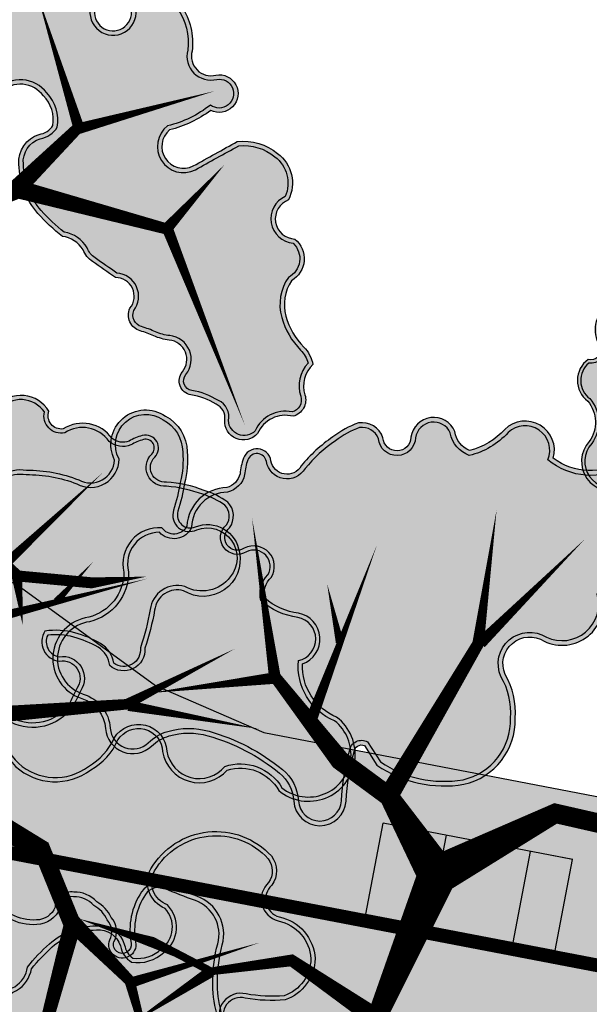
# Model space of a CAD drawing. Header units: metres. Extents: x 32353251 to 32353583, y 5707748 to 5708004.
# Tile 150 of 164: x 32353500 to 32353513, y 5707870 to 5707893. Entities that reach past the tile are written whole.
import ezdxf

# ---------------------------------------------------------------- set-up
doc = ezdxf.new("R2010")
doc.units = ezdxf.units.M
doc.header["$LTSCALE"] = 0.75
doc.layers.get('0').update_dxf_attribs({"linetype": 'CONTINUOUS'})
doc.layers.add('10414942$0$_Hilfslayer', color=6, linetype='CONTINUOUS', plot=False)
for name, color, linetype, lineweight, true_color in [('10414942$0$ST-LIN RINNE', 5, 'CONTINUOUS', 25, 0x0000ff), ('10414943$0$ST-Gehweg-Sol', 7, 'CONTINUOUS', 0, 0xffd7a8), ('10414943$0$ST-Grünfläche-Sol', 7, 'CONTINUOUS', 0, 0xc3e788), ('10414943$0$ST-Mischfläche-Sol', 7, 'CONTINUOUS', 0, 0x636466)]:
    doc.layers.add(name, color=color, linetype=linetype, lineweight=lineweight, true_color=true_color)
doc.layers.add('10414942$0$ST-LIN-Fahrbahn', color=2, linetype='CONTINUOUS')
doc.layers.add('10414942$0$ST-LIN-Gehweg', color=2, linetype='CONTINUOUS')
doc.layers.add('10414942$0$ST-LIN_Rinne', color=141, linetype='CONTINUOUS', lineweight=0)
for name, color, linetype, transparency in [('10414944$0$PF-Krone', 33, 'CONTINUOUS', 0.7), ('10414944$0$PF-Krone_SOL', 70, 'CONTINUOUS', 0.7), ('10414944$0$ST-Baum', 7, 'CONTINUOUS', 0.7)]:
    doc.layers.add(name, color=color, linetype=linetype, transparency=transparency)
doc.layers.add('10414944$0$PF-Stamm', color=7, linetype='CONTINUOUS', true_color=0x5f5144, transparency=0.7)

# ---------------------------------------------------------------- blocks, each defined once
blk = doc.blocks.new('10414943')
at = {"layer": '10414943$0$ST-Grünfläche-Sol'}
h = blk.add_hatch(color=256, dxfattribs=at)
h.dxf.hatch_style = 1
h.paths.add_polyline_path([(32353507.846, 5707872.493), (32353508.255, 5707874.627), (32353512.673, 5707873.772), (32353512.266, 5707871.646)])
at = {"layer": '10414943$0$ST-Mischfläche-Sol'}
h = blk.add_hatch(dxfattribs=at)
h.set_pattern_fill('AR-HBONE', color=256, scale=0.0042, angle=170)
h.set_pattern_definition([(215, (0, 0), (-0.1047920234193, -0.5943050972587), [1.28016, -0.42672]), (305, (-0.34955, -0.24476), (-0.1047920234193, -0.5943050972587), [1.28016, -0.42672])])
edge = h.paths.add_edge_path()
edge.add_line((32353333.407, 5707899.31), (32353335.24, 5707908.862))
edge.add_line((32353335.24, 5707908.862), (32353407.152, 5707895.034))
edge.add_line((32353407.152, 5707895.034), (32353413.706, 5707897.337))
edge.add_line((32353413.706, 5707897.337), (32353481.818, 5707884.239))
edge.add_line((32353481.818, 5707884.239), (32353497.176, 5707881.286))
edge.add_line((32353497.176, 5707881.286), (32353499.704, 5707880.189))
edge.add_line((32353499.704, 5707880.189), (32353502.939, 5707877.836))
edge.add_line((32353502.939, 5707877.836), (32353505.467, 5707876.739))
edge.add_line((32353505.467, 5707876.739), (32353517.005, 5707874.52))
edge.add_line((32353517.005, 5707874.52), (32353517.645, 5707870.615))
edge.add_line((32353517.645, 5707870.615), (32353516.663, 5707870.803))
edge.add_line((32353516.663, 5707870.803), (32353515.44, 5707864.419))
edge.add_line((32353515.44, 5707864.419), (32353479.337, 5707871.339))
edge.add_line((32353479.337, 5707871.339), (32353468.359, 5707873.443))
edge.add_line((32353468.359, 5707873.443), (32353468.779, 5707869.425))
edge.add_arc((32353471.762, 5707869.736), 3, 185.9559, 259.1498)
edge.add_line((32353471.198, 5707866.79), (32353499.612, 5707861.344))
edge.add_line((32353499.612, 5707861.344), (32353497.736, 5707858.394))
edge.add_line((32353497.736, 5707858.394), (32353462.939, 5707865.064))
edge.add_arc((32353461.81, 5707859.171), 6, 79.1498, 96.1372)
edge.add_line((32353461.168, 5707865.137), (32353452.41, 5707864.195))
edge.add_arc((32353451.769, 5707870.161), 6, 259.1149, 276.1372, ccw=False)
edge.add_line((32353450.636, 5707864.269), (32353424.341, 5707869.325))
edge.add_arc((32353425.474, 5707875.217), 6, 242.0483, 259.1149, ccw=False)
edge.add_line((32353422.662, 5707869.917), (32353415, 5707873.982))
edge.add_arc((32353412.188, 5707868.682), 6, 62.0483, 79.1497)
edge.add_line((32353413.318, 5707874.575), (32353366.067, 5707883.631))
edge.add_line((32353366.067, 5707883.631), (32353365.06, 5707886.87))
edge.add_line((32353365.06, 5707886.87), (32353331.246, 5707893.373))
edge.add_line((32353331.246, 5707893.373), (32353331.861, 5707896.566))
edge.add_line((32353331.861, 5707896.566), (32353338.356, 5707895.321))
edge.add_line((32353338.356, 5707895.321), (32353340.491, 5707897.948))
edge.add_line((32353340.491, 5707897.948), (32353344.413, 5707897.2))
edge.add_line((32353344.413, 5707897.2), (32353345.428, 5707893.961))
edge.add_line((32353345.428, 5707893.961), (32353351.009, 5707892.888))
edge.add_line((32353351.009, 5707892.888), (32353351.574, 5707895.828))
edge.add_line((32353351.574, 5707895.828), (32353371.217, 5707892.063))
edge.add_line((32353371.217, 5707892.063), (32353370.648, 5707889.105))
edge.add_line((32353370.648, 5707889.105), (32353371.654, 5707885.87))
edge.add_line((32353371.654, 5707885.87), (32353406.652, 5707879.162))
edge.add_arc((32353407.216, 5707882.11), 3.001, 259.1591, 333.481)
edge.add_line((32353409.902, 5707880.769), (32353411.749, 5707884.294))
edge.add_line((32353411.749, 5707884.294), (32353333.407, 5707899.31))
at = {"layer": '10414943$0$ST-Gehweg-Sol', "flags": 128}
blk.add_lwpolyline([(32353413.706, 5707897.337), (32353481.818, 5707884.239), (32353497.176, 5707881.286), (32353499.704, 5707880.189), (32353502.939, 5707877.836), (32353505.467, 5707876.739), (32353517.005, 5707874.52), (32353517.645, 5707870.615), (32353516.663, 5707870.803), (32353515.44, 5707864.419), (32353479.337, 5707871.339), (32353468.359, 5707873.443), (32353468.779, 5707869.425, 0.330689), (32353471.198, 5707866.79), (32353499.612, 5707861.344), (32353497.736, 5707858.394), (32353462.939, 5707865.064, 0.074257), (32353461.168, 5707865.137), (32353452.41, 5707864.195, -0.074411), (32353450.636, 5707864.269), (32353424.341, 5707869.325, -0.074605)], format="xyb", dxfattribs=at)
at = {"layer": '10414943$0$ST-Grünfläche-Sol', "flags": 128}
blk.add_lwpolyline([(32353507.846, 5707872.493), (32353508.255, 5707874.627), (32353512.673, 5707873.772), (32353512.266, 5707871.646)], close=True, dxfattribs=at)
blk = doc.blocks.new('10414942')
at = {"layer": '10414942$0$_Hilfslayer'}
for p, q in [((32353509.565, 5707873.492), (32353509.727, 5707874.336)), ((32353511.284, 5707871.834), (32353511.691, 5707873.96))]:
    blk.add_line(p, q, dxfattribs=at)
at = {"layer": '10414942$0$ST-LIN RINNE', "flags": 128}
blk.add_lwpolyline([(32353401.934, 5707892.488), (32353334.574, 5707905.399), (32353421.576, 5707888.723, -0.073462), (32353425.454, 5707887.369), (32353431.654, 5707884.12, 0.073462), (32353435.697, 5707882.707), (32353445.518, 5707880.825, 0.073457), (32353449.795, 5707880.642), (32353456.757, 5707881.369, -0.073412), (32353460.86, 5707881.194), (32353460.862, 5707881.193), (32353516.607, 5707870.508)], format="xyb", dxfattribs=at)
at = {"layer": '10414942$0$ST-LIN-Fahrbahn'}
for p, q in [((32353507.846, 5707872.493), (32353508.254, 5707874.619)), ((32353512.266, 5707871.646), (32353512.673, 5707873.772))]:
    blk.add_line(p, q, dxfattribs=at)
at = {"layer": '10414942$0$ST-LIN-Fahrbahn', "flags": 128}
blk.add_lwpolyline([(32353330.09, 5707910.916), (32353330.034, 5707910.611, 0.411579), (32353333.216, 5707905.965), (32353421.633, 5707889.018), (32353421.633, 5707889.018, -0.073462), (32353425.593, 5707887.635), (32353425.593, 5707887.635), (32353431.793, 5707884.385), (32353431.793, 5707884.385, 0.073462), (32353435.754, 5707883.002), (32353435.754, 5707883.002), (32353445.574, 5707881.12), (32353445.574, 5707881.12, 0.073457), (32353449.764, 5707880.941), (32353449.764, 5707880.941), (32353456.726, 5707881.667), (32353456.726, 5707881.667, -0.073412), (32353460.916, 5707881.488), (32353460.916, 5707881.488), (32353460.918, 5707881.488), (32353460.918, 5707881.488), (32353517.645, 5707870.615), (32353517.645, 5707870.615), (32353517.645, 5707870.615)], format="xyb", dxfattribs=at)
blk.add_lwpolyline([(32353508.255, 5707874.627), (32353512.675, 5707873.78)], dxfattribs=at)
at = {"layer": '10414942$0$ST-LIN-Gehweg', "flags": 128}
blk.add_lwpolyline([(32353413.706, 5707897.337), (32353481.434, 5707884.313), (32353481.434, 5707884.313), (32353497.176, 5707881.286), (32353497.176, 5707881.286), (32353499.704, 5707880.189), (32353499.704, 5707880.189), (32353502.939, 5707877.836), (32353502.939, 5707877.836), (32353505.467, 5707876.739), (32353505.467, 5707876.739), (32353513.198, 5707875.252), (32353513.198, 5707875.252), (32353517.005, 5707874.52)], dxfattribs=at)
at = {"layer": '10414942$0$ST-LIN_Rinne', "const_width": 0.3}
blk.add_lwpolyline([(32353334.602, 5707905.546), (32353421.605, 5707888.871, -0.073462), (32353425.524, 5707887.502), (32353431.724, 5707884.253, 0.073462), (32353435.726, 5707882.855), (32353445.546, 5707880.973, 0.073457), (32353449.78, 5707880.792), (32353456.742, 5707881.518, -0.073412), (32353460.888, 5707881.341), (32353460.89, 5707881.341), (32353516.635, 5707870.656)], format="xyb", dxfattribs=at)
blk = doc.blocks.new('10414944$0$PF-BAUM_12')
at = {"layer": '10414944$0$PF-Krone_SOL', "transparency": 33554457}
h = blk.add_hatch(color=256, dxfattribs=at)
h.dxf.hatch_style = 1
h.set_gradient(color1=(88, 186, 72), color2=(175, 217, 170), tint=1, name='INVSPHERICAL')
edge = h.paths.add_edge_path()
edge.add_arc((-1.2758, 1.3994), 0.541, 250.247, 303.4279)
edge.add_arc((-0.5984, 0.4188), 0.6511, 94.3691, 125.6409, ccw=False)
edge.add_arc((-0.5871, 0.2707), 0.7996, 79.906, 94.3691, ccw=False)
edge.add_arc((-0.4074, 1.2805), 0.2261, 259.906, 345.0368)
edge.add_arc((3.3556, 0.2748), 3.669, 162.1844, 165.0368, ccw=False)
edge.add_arc((-0.2456, 1.4321), 0.1137, 342.1844, 421.4181)
edge.add_arc((-0.3772, 1.1907), 0.3886, 61.4181, 105.4179)
edge.add_arc((-0.4936, 1.6129), 0.0494, 76.8677, 285.4179, ccw=False)
edge.add_arc((-0.4342, 1.767), 0.1165, 245.5523, 317.8819)
edge.add_arc((-0.4413, 1.8543), 0.1901, 299.5067, 335.7073)
edge.add_arc((-0.3904, 1.8889), 0.1664, 317.3096, 366.5168)
edge.add_arc((-0.3153, 1.9138), 0.0904, 356.15, 452.3298)
edge.add_arc((-0.2837, 2.1143), 0.1157, 186.3955, 252.2185, ccw=False)
edge.add_arc((-0.1459, 2.1399), 0.2556, 124.2968, 188.6524, ccw=False)
edge.add_arc((-0.3624, 2.4158), 0.0972, 318.2129, 468.9396)
edge.add_arc((-0.4455, 2.5549), 0.0698, 219.6885, 317.568, ccw=False)
edge.add_arc((-0.5987, 2.0825), 0.4392, 76.9102, 116.5449)
edge.add_arc((-1.4951, 4.5572), 2.1964, 281.7611, 288.5889, ccw=False)
edge.add_arc((-1.0114, 0.8578), 1.5496, 91.3323, 98.0021)
edge.add_arc((-1.1102, 1.691), 0.7109, 99.4638, 131.7622)
edge.add_arc((-1.4773, 2.1554), 0.1252, 148.2467, 256.0758)
edge.add_arc((-1.5238, 1.968), 0.068, -114.9556, 76.0758, ccw=False)
edge.add_arc((-1.6369, 1.7248), 0.2002, 65.0444, 122.1083)
edge.add_arc((-1.7899, 1.9686), 0.0876, 221.6314, 302.1083, ccw=False)
edge.add_arc((-1.9603, 1.8172), 0.1403, 41.6314, 166.8648)
edge.add_arc((-2.3449, 1.9519), 0.2684, 321.9495, 337.4752, ccw=False)
edge.add_line((-2.1335, 1.7864), (-2.2407, 1.6721))
edge.add_arc((-2.0502, 1.5575), 0.2224, 148.9568, 261.833)
edge.add_arc((-2.0149, 1.0239), 0.3205, 78.7718, 102.0334, ccw=False)
edge.add_arc((0.8412, 15.4111), 14.3475, 258.77175, 259.65948)
edge.add_arc((-1.7568, 1.1728), 0.1259, 30.356, 79.6595, ccw=False)
edge.add_arc((-1.8871, 1.0965), 0.2769, -0.4934, 30.356, ccw=False)
edge.add_arc((-1.3602, 1.092), 0.25, 179.5066, 221.3188)
edge.add_line((-1.548, 0.9269), (-1.4587, 0.8902))
edge = h.paths.add_edge_path()
edge.add_arc((-2.0595, -1.0849), 0.2169, 117.743, 251.4279, ccw=False)
edge.add_arc((-2.2535, -0.7961), 0.1343, 313.8671, 413.8729)
edge.add_arc((-1.1381, 0.5382), 1.6051, 221.524, 229.789, ccw=False)
edge.add_arc((-2.2843, -0.4137), 0.1251, 108.798, 243.7029, ccw=False)
edge.add_arc((-2.2657, -0.171), 0.1376, 244.6115, 299.8242)
edge.add_arc((-2.4922, 0.2242), 0.593, 299.8242, 314.8752)
edge.add_arc((-2.3634, 0.0948), 0.4104, 314.8752, 336.5607)
edge.add_arc((-2.0604, -0.1191), 0.0893, 34.547, 142.2333)
edge.add_arc((-2.2509, -0.0174), 0.1288, 205.94, 338.605, ccw=False)
edge.add_arc((-1.1082, 0.8264), 1.5473, 211.5442, 215.5748, ccw=False)
edge.add_arc((-2.1647, 0.1359), 0.2879, 123.2934, 204.4063, ccw=False)
edge.add_arc((-2.4675, 0.6266), 0.289, 300.0552, 335.4001)
edge.add_arc((-2.1302, 0.4722), 0.0819, 58.4002, 155.4001, ccw=False)
edge.add_arc((-2.0455, 0.6099), 0.0798, 238.4002, 306.4204)
edge.add_arc((-2.2163, 0.8415), 0.3675, 306.4204, 341.4929)
edge.add_arc((-1.7884, 0.6982), 0.0838, 72.4288, 161.4929, ccw=False)
edge.add_arc((-1.597, 1.3024), 0.5499, 252.4288, 281.6379)
edge.add_arc((-1.3833, 0.6006), 0.1928, 8.2479, 122.231, ccw=False)
edge.add_arc((1.4313, 0.4424), 2.6303, 175.9465, 181.0704)
edge.add_arc((-2.004, 0.487), 0.8109, 332.6061, 353.3579, ccw=False)
edge.add_arc((-1.1696, 0.0546), 0.1289, 152.6061, 239.8128)
edge.add_arc((-1.5709, -0.6354), 0.6693, 44.4632, 59.8128, ccw=False)
edge.add_arc((-1.2417, -0.3122), 0.208, -40.1663, 44.4632, ccw=False)
edge.add_arc((-1.7965, -0.0425), 0.8201, 308.5293, 330.4961, ccw=False)
edge.add_arc((-1.2134, -0.8063), 0.142, 120.5815, 237.174)
edge.add_arc((-1.3033, -1.1297), 0.2045, -64.491, 86.396, ccw=False)
edge.add_arc((-1.343, -1.1115), 0.2397, 240.4754, 302.2336, ccw=False)
edge.add_arc((-1.2125, -0.7918), 0.5839, 226.3665, 244.7952, ccw=False)
edge.add_arc((-0.7205, -0.1508), 1.3901, 222.9429, 229.9249, ccw=False)
edge.add_arc((-1.7937, -1.1495), 0.076, 42.9191, 173.4992)
edge.add_arc((-2.058, -1.1133), 0.1908, 248.2896, 351.6714, ccw=False)
edge = h.paths.add_edge_path()
edge.add_arc((1.2059, -0.0381), 0.6649, 150.7734, 194.5558)
edge.add_arc((0.911, -0.0942), 0.3659, 197.6599, 276.7526)
edge.add_arc((0.9525, -0.0442), 0.4134, 270.2152, 305.5241)
edge.add_arc((1.2637, -0.512), 0.1494, -27.7225, 118.3909, ccw=False)
edge.add_arc((1.6106, -0.6627), 0.2295, 159.2735, 288.7974)
edge.add_arc((1.6267, -1.1446), 0.2709, -1.083, 77.6692, ccw=False)
edge.add_arc((2.1687, -1.0477), 0.2897, 200.6132, 382.9337)
edge.add_arc((2.7072, -0.7257), 0.3429, 147.8227, 217.591, ccw=False)
edge.add_arc((2.4468, -0.3829), 0.1629, 259.448, 409.1515)
edge.add_arc((2.7989, 0.0617), 0.4045, 199.7173, 232.6211, ccw=False)
edge.add_arc((2.5485, -0.1163), 0.1368, 103.2593, 162.2981, ccw=False)
edge.add_arc((2.4584, 0.1299), 0.1274, 297.4752, 447.5021)
edge.add_arc((2.4597, 0.3353), 0.0783, 98.8157, 273.1184, ccw=False)
edge.add_arc((2.4, 0.5247), 0.1217, 293.027, 374.9291)
edge.add_arc((2.0245, 0.3266), 0.5439, 24.9483, 42.1183)
edge.add_arc((1.7775, 0.1571), 0.8417, 39.3994, 55.75)
edge.add_arc((2.2887, 0.9354), 0.0906, 104.7131, 245.5829, ccw=False)
edge.add_arc((2.2455, 1.1001), 0.0797, 284.7131, 435.2869)
edge.add_arc((2.1786, 0.8455), 0.3429, 75.2869, 90.1544)
edge.add_arc((2.192, 1.2908), 0.1034, 200.5438, 262.034, ccw=False)
edge.add_arc((1.8708, 1.2323), 0.2255, 5.6552, 92.2855)
edge.add_arc((1.8923, 1.533), 0.0813, 129.4673, 248.0142, ccw=False)
edge.add_arc((1.6377, 1.5925), 0.2029, 0.9413, 108.0271)
edge.add_arc((1.5516, 2.0411), 0.2568, 198.8038, 275.2311, ccw=False)
edge.add_arc((1.081, 1.9053), 0.2335, 13.1092, 167.2288)
edge.add_arc((0.6671, 1.9992), 0.1909, 279.3003, 347.2288, ccw=False)
edge.add_arc((0.7224, 1.6615), 0.1513, 99.3003, 228.8092)
edge.add_arc((0.4652, 1.3676), 0.2392, 21.1744, 48.8092, ccw=False)
edge.add_arc((0.3242, 1.313), 0.3904, -10.7857, 21.1744, ccw=False)
edge.add_arc((-0.3793, 1.447), 1.1066, 325.7449, 349.2143, ccw=False)
edge.add_arc((0.3558, 0.9464), 0.2172, 278.2663, 325.7449, ccw=False)
edge.add_arc((0.408, 0.5869), 0.146, 98.2663, 271.6731)
edge.add_arc((0.4514, -0.8972), 1.3387, 79.7675, 91.6731, ccw=False)
edge.add_arc((0.6892, 0.3779), 0.0423, -16.4325, 90.0101, ccw=False)
edge.add_line((0.7298, 0.3659), (0.6257, 0.2866))
edge = h.paths.add_edge_path()
edge.add_arc((-1.5552, -2.2569), 0.1724, 12.6189, 77.7455)
edge.add_arc((-1.4977, -1.992), 0.0986, 164.1816, 257.7455, ccw=False)
edge.add_arc((-1.7215, -1.8391), 0.1803, 315.6358, 396.2247)
edge.add_arc((-1.4722, -1.6964), 0.1099, 56.0167, 199.1656, ccw=False)
edge.add_arc((-1.3562, -1.5375), 0.087, 231.1844, 306.609)
edge.add_arc((-1.4968, -1.2476), 0.4081, 298.1575, 320.4218)
edge.add_arc((-1.118, -1.5607), 0.0835, 20.6534, 140.4218, ccw=False)
edge.add_arc((-0.9321, -1.4907), 0.1152, 200.6534, 324.1572)
edge.add_arc((-0.5981, -1.7319), 0.2968, 125.8433, 144.1572, ccw=False)
edge.add_arc((-1.1307, -0.9947), 0.6126, 305.8433, 313.7683)
edge.add_arc((-0.6402, -1.5068), 0.0965, 35.283, 133.7683, ccw=False)
edge.add_arc((-0.4573, -1.4114), 0.1114, 200.8653, 329.8017)
edge.add_arc((5.9643, -14.9126), 14.8587, 114.56415, 115.19461, ccw=False)
edge.add_arc((-0.1458, -1.5341), 0.1511, 81.9994, 116.2838, ccw=False)
edge.add_arc((-0.1295, -1.2153), 0.1692, 271.6238, 322.4573)
edge.add_arc((0.4219, -2.3582), 1.1204, 101.7391, 111.8636, ccw=False)
edge.add_arc((0.2817, -1.7045), 0.4518, 61.0493, 101.1946, ccw=False)
edge.add_arc((0.4293, -1.462), 0.1686, -13.3297, 65.0541, ccw=False)
edge.add_arc((0.701, -1.5438), 0.116, 158.2537, 207.0243)
edge.add_arc((0.7267, -1.4357), 0.2061, 231.2626, 284.3776)
edge.add_arc((0.7594, -1.468), 0.1684, 276.3107, 373.1888)
edge.add_arc((1.0623, -1.3226), 0.1754, 121.9096, 217.5827, ccw=False)
edge.add_arc((1.2009, -1.5786), 0.4663, 12.4963, 119.7416, ccw=False)
edge.add_arc((1.5062, -1.4974), 0.1512, -66.2252, 7.4787, ccw=False)
edge.add_arc((1.5907, -1.7479), 0.1146, 101.8196, 224.4343)
edge.add_arc((1.3238, -2.0366), 0.2788, -26.9882, 48.417, ccw=False)
edge.add_arc((1.3365, -2.0229), 0.2743, 258.9909, 329.2486, ccw=False)
edge.add_arc((1.6618, -1.4757), 0.8996, 229.3858, 245.1764, ccw=False)
edge.add_arc((0.9994, -2.237), 0.1097, 45.6037, 249.2448)
edge.add_arc((0.8451, -2.4465), 0.1573, -95.435, 42.7788, ccw=False)
edge.add_arc((0.8007, -2.2203), 0.3839, 232.8, 274.4074, ccw=False)
edge.add_arc((0.4866, -2.6064), 0.1147, 44.402, 165.1103)
edge.add_arc((0.2716, -2.5387), 0.1109, 123.3852, 339.8557, ccw=False)
edge.add_arc((0.9022, -2.3675), 0.6961, 164.2604, 186.4803, ccw=False)
edge.add_arc((0.1064, -2.2008), 0.1278, 9.9652, 176.7192)
edge.add_arc((-48.3159, -1.4499), 48.3004, 358.76613, 359.11787, ccw=False)
edge.add_arc((-0.3152, -2.3669), 0.3137, 290.4729, 336.8998, ccw=False)
edge.add_arc((-0.2908, -2.4562), 0.2217, 213.8839, 292.6434, ccw=False)
edge.add_arc((-0.5922, -2.5593), 0.1191, 350.144, 508.4434)
edge.add_arc((-0.7458, -2.3559), 0.1504, 180.1486, 290.2791, ccw=False)
edge.add_arc((-1.1241, -2.4703), 0.2548, 26.5922, 75.6656)
edge.add_arc((-1.166, -2.6346), 0.4243, 75.6656, 104.3344)
edge.add_arc((-1.3217, -2.0253), 0.2045, 251.4046, 284.3344, ccw=False)
at = {"layer": '10414944$0$PF-Krone'}
for points in [[(-0.9778, 0.9479, -0.137302), (-0.648, 1.068, -0.063191), (-0.447, 1.0579, 0.389536), (-0.189, 1.2221, -0.012446), (-0.1374, 1.3973, 0.360188), (-0.1913, 1.5319, 0.194379), (-0.4805, 1.5653, -1.286295), (-0.4824, 1.6609, 0.326511), (-0.3477, 1.6889, 0.159282), (-0.2681, 1.7761, 0.218069), (-0.2251, 1.9078, 0.446169), (-0.319, 2.0042, -0.295374), (-0.3986, 2.1015, -0.288426), (-0.29, 2.3511, 0.772377)], [(-2.1335, 1.7864, 0), (-2.2407, 1.6721, 0.536623)], [(-0.9926, 0.9693, -0.137109), (-0.65, 1.0939, -0.063191), (-0.4424, 1.0835, 0.389536), (-0.2141, 1.2288, -0.012446), (-0.1622, 1.4053, 0.360188), (-0.2037, 1.5091, 0.194379), (-0.4736, 1.5402, -1.313113), (-0.4736, 1.6855, 0.345734), (-0.3643, 1.7094, 0.172714), (-0.2901, 1.7907, 0.230529), (-0.2512, 1.9073, 0.475615), (-0.3219, 1.9779, -0.304436), (-0.4244, 2.098, -0.284585), (-0.3075, 2.3706, 0.726016)], [(-2.1138, 1.7695, 0), (-2.2198, 1.6564, 0.525075)], [(-1.0933, -0.1666, -0.387019), (-1.0828, -0.4464, -0.096143), (-1.2857, -0.6841, 0.557693), (-1.2904, -0.9256, -0.773495), (-1.2152, -1.3143, -0.276189), (-1.4612, -1.3201, -0.080584), (-1.6154, -1.2144, -0.030474), (-1.7381, -1.0978, 0.640635), (-1.8692, -1.1409, -0.484398), (-2.1286, -1.2905, -0.65991), (-2.1605, -0.8929, 0.466338), (-2.1744, -0.6876, -0.036078), (-2.3398, -0.5259, -0.667578), (-2.3247, -0.2952, 0.245683), (-2.1973, -0.2903, 0.065767), (-2.0738, -0.1961, 0.094904), (-1.9868, -0.0685, 0.507802), (-2.131, -0.0644, -0.653541), (-2.3667, -0.0738, -0.017589), (-2.4268, 0.0169, -0.369479), (-2.3227, 0.3765, 0.155455)], [(-1.1118, -0.1848, -0.390762), (-1.1042, -0.4314, -0.096389), (-1.3005, -0.6626, 0.568263), (-1.2983, -0.9513, -0.791061), (-1.2278, -1.2915, -0.279339), (-1.4492, -1.297, -0.081396), (-1.5981, -1.195, -0.030819), (-1.7198, -1.0793, 0.674462), (-1.888, -1.14, -0.76422), (-2.2272, -1.1718, -0.377035), (-2.1418, -0.911, 0.462758), (-2.1582, -0.6671, -0.036793), (-2.3239, -0.5046, -0.650672), (-2.3251, -0.3233, 0.226885), (-2.1843, -0.3129, 0.065767), (-2.0555, -0.2145, 0.102669), (-1.9578, -0.0664, 0.560734), (-2.154, -0.0518, -0.672352), (-2.3442, -0.0605, -0.017696), (-2.4038, 0.0291, -0.366993), (-2.309, 0.3543, 0.154831)], [(0.8302, -2.6031, -0.183568), (0.5686, -2.5261, 0.581478), (0.3758, -2.5769, -1.382341), (0.2106, -2.4461, -0.097258), (0.2322, -2.1787, 0.890608), (-0.0212, -2.1935, -0.001535), (-0.0267, -2.4899, -0.205393), (-0.2055, -2.6607, -0.357852), (-0.4749, -2.5797, 0.826532), (-0.6937, -2.497, -0.521291), (-0.8962, -2.3563, 0.217457), (-1.061, -2.2235, 0.125748), (-1.2711, -2.2235, -0.14468), (-1.3869, -2.2192, 0.292073), (-1.5186, -2.0883, -0.432551), (-1.5925, -1.9652, 0.366883), (-1.576, -1.7325, -0.720884), (-1.4107, -1.6053, 0.341522), (-1.3043, -1.6073, 0.097453), (-1.1823, -1.5075, -0.576003), (-1.0399, -1.5313, 0.597917), (-0.8388, -1.5581, -0.08008), (-0.772, -1.4913, 0.034593), (-0.7069, -1.4371, -0.458286), (-0.5614, -1.451, 0.630565), (-0.361, -1.4674, -0.002751), (-0.2127, -1.3986, -0.15072), (-0.1247, -1.3845, 0.225513), (0.0047, -1.3184, -0.044205), (0.194, -1.2613, -0.176981), (0.5004, -1.3091, -0.356005), (0.5933, -1.5008, 0.216074), (0.5977, -1.5965, 0.235998), (0.7779, -1.6354, 0.449828), (0.9233, -1.4296, -0.443521), (0.9696, -1.1737, -0.505384), (1.6561, -1.4777, -0.333159), (1.5672, -1.6358, 0.592663), (1.5088, -1.8281, -0.341427), (1.5722, -2.1632, -0.316536), (1.2841, -2.2922, -0.069009), (1.0762, -2.1586, 1.23095), (0.9605, -2.3396, -0.688656)], [(0.8305, -2.577, -0.183947), (0.5857, -2.5065, 0.573485), (0.351, -2.5689, -1.514783), (0.2386, -2.4604, -0.105945), (0.2588, -2.1803, 0.910696), (-0.0472, -2.1926, -0.001511), (-0.0526, -2.4842, -0.20139), (-0.2151, -2.6365, -0.344816), (-0.4477, -2.573, 0.767089), (-0.7104, -2.4752, -0.515063), (-0.8701, -2.3505, 0.223578), (-1.0546, -2.1983, 0.125748), (-1.2775, -2.1983, -0.125245), (-1.3656, -2.1984, 0.270797), (-1.5131, -2.0629, -0.432551), (-1.5675, -1.9722, 0.354737), (-1.5553, -1.7285, -0.649808), (-1.424, -1.6226, 0.359616), (-1.292, -1.6303, 0.097453), (-1.1623, -1.5241, -0.576003), (-1.0642, -1.5405, 0.597917), (-0.8177, -1.5733, -0.08008), (-0.7567, -1.5124, 0.034593), (-0.6889, -1.4559, -0.446057), (-0.5843, -1.4638, 0.599943), (-0.343, -1.4877, -0.002629), (-0.2015, -1.4221, -0.15559), (-0.1264, -1.4105, 0.218765), (0.0207, -1.3401, -0.04262), (0.1991, -1.2868, -0.177473), (0.4886, -1.3323, -0.354321), (0.5684, -1.4932, 0.222706), (0.5772, -1.6133, 0.240128), (0.7826, -1.661, 0.456345), (0.9471, -1.4178, -0.452999), (0.9829, -1.1961, -0.504186), (1.6305, -1.4822, -0.325283), (1.5589, -1.611, 0.587825), (1.491, -1.847, -0.341406), (1.5495, -2.1506, -0.312164), (1.2921, -2.2672, -0.067854), (1.0938, -2.1394, 1.19624), (0.9451, -2.3614, -0.679338)]]:
    blk.add_lwpolyline(points, format="xyb", dxfattribs=at)
for points in [[(0.6257, 0.2866, 0.193395), (0.5624, -0.2052, 0.359494), (0.9541, -0.4575, 0.155295), (1.1927, -0.3806, -0.740727), (1.396, -0.5815, 0.634154), (1.6845, -0.88, -0.357816), (1.8975, -1.1497, 1.020458), (2.4355, -0.9348, -0.314188), (2.417, -0.5431, 0.765274), (2.5534, -0.2597, -0.144564), (2.4182, -0.0747, -0.263459), (2.5171, 0.0169, 0.767513), (2.4639, 0.2571, -0.951478), (2.4477, 0.4126, 0.373398), (2.5177, 0.556, 0.075059), (2.428, 0.6914, 0.071464), (2.2513, 0.8529, -0.705879), (2.2657, 1.023, 0.771312), (2.2657, 1.1771, 0.064963), (2.1777, 1.1884, -0.27493), (2.0952, 1.2545, 0.397091), (1.8618, 1.4576, -0.568927), (1.8406, 1.5958, 0.504511), (1.575, 1.7854, -0.346415), (1.3085, 1.9583, 0.796288), (0.8532, 1.957, -0.305389), (0.698, 1.8108, 0.634062), (0.6227, 1.5476, -0.121167), (0.6883, 1.454, -0.140363), (0.7077, 1.2399, -0.102764), (0.5353, 0.8241, -0.21018), (0.387, 0.7314, 0.944057), (0.4123, 0.4409, -0.051995), (0.6892, 0.4202, -0.500995), (0.7298, 0.3659)], [(0.6458, 0.2692, 0.190937), (0.5874, -0.198, 0.360145), (0.9525, -0.4315, 0.157291), (1.1788, -0.3585, -0.740752), (1.4198, -0.5921, 0.643471), (1.6826, -0.853, -0.360113), (1.9236, -1.145, 1.005174), (2.4128, -0.9479, -0.325759), (2.4055, -0.5134, 0.812791), (2.5369, -0.2798, -0.149118), (2.3909, -0.0755, -0.272395), (2.5077, 0.0413, 0.751835), (2.4639, 0.2311, -0.928423), (2.4401, 0.4377, 0.358623), (2.4931, 0.5472, 0.074197), (2.4083, 0.6744, 0.071015), (2.2383, 0.8302, -0.698214), (2.2591, 1.0482, 0.771312), (2.2591, 1.152, 0.066315), (2.1761, 1.1624, -0.286763), (2.0696, 1.2488, 0.408934), (1.8579, 1.4313, -0.545784), (1.8141, 1.6065, 0.489703), (1.5804, 1.7598, -0.350827), (1.2834, 1.9512, 0.798701), (0.8786, 1.9512, -0.305389), (0.7022, 1.7851, 0.634062), (0.6399, 1.5672, -0.121167), (0.7125, 1.4634, -0.140363), (0.7333, 1.235, -0.102764), (0.5568, 0.8095, -0.21018), (0.3908, 0.7057, 0.944057), (0.4115, 0.4669, -0.051616), (0.6918, 0.4462, -0.532673), (0.7514, 0.3497)]]:
    blk.add_lwpolyline(points, format="xyb", close=True, dxfattribs=at)
at = {"layer": '10414944$0$PF-Stamm'}
for points in [[(0.0456, -0.1011, 0.2167, 0.1084, 0), (-0.7801, 0.1666, 0.1084, 0.065, 0), (-0.4991, 0.6653, 0.065, 0.0433, 0), (-0.5991, 1.1076, 0.0433, 0.0433, 0), (-0.4753, 1.4051, 0.065, 1.976742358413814e-14, 0), (-0.3709, 1.869, 0, 0, 0)], [(0.0456, -0.1011, 0.2167, 0.1084, 0), (0.458, 0.2037, 0.1084, 0.1084, 0), (0.6352, 0.4942, 0.1084, 0.065, 0), (1.0621, 0.8906, 0.065, 0, 0), (0.9169, 1.5817, 0, 0, 0)], [(-0.5991, 1.1076, 0.065, 0, 0), (-0.9411, 1.541, 0, 0, 0)], [(1.0734, 0.8981, 0.065, 0, 0), (1.9382, 1.1002, 0, 0, 0)], [(0.8405, 0.6849, 0.0657, 0.065, 0), (0.8408, 0.6755, 0.065, 0, 0), (1.8499, 0.3936, 0, 0, 0)], [(1.2915, 0.5526, 0.0455, 1.248468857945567e-14, 0), (1.6095, 0.6515, 0, 0, 0)], [(-0.7801, 0.1666, 0.1084, 0.065, 0), (-1.5906, -0.088, 0.065, 0, 0), (-1.8608, 0.029, 0, 0, 0)], [(0.4766, 0.1999, 0.1084, 0.065, 0), (1.3496, -0.2158, 0.065, 0, 0), (2.1032, -0.2533, 0, 0, 0)], [(0.0456, -0.1011, 0.2167, 0.1084, 0), (0.4458, -0.7261, 0.1084, 0.1084, 0), (0.3792, -1.2094, 0.1084, 0.065, 0), (0.5139, -1.7227, 0.065, 2.236840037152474e-14, 0), (1.3267, -1.9065, 0, 0, 0)], [(-1.5855, -0.0745, 0.065, 0.065, 0), (-1.8491, -0.4467, 0.065, 0, 0), (-1.9786, -0.7431, 0, 0, 0)], [(1.3551, -0.2293, 0.065, 0, 0), (1.9846, -0.7587, 0, 0, 0), (1.9985, -0.7574, 0, 0, 0)], [(0.3792, -1.2284, 0.1084, 0.065, 0), (-0.2688, -1.8764, 0.065, 0, 0), (-1.4983, -1.6926, 0, 0, 0)], [(0.5086, -1.7124, 0.065, 0, 0), (0.297, -2.5257, 0, 0, 0)], [(-0.2593, -1.8859, 0.065, 0, 0), (-0.1056, -2.3597, 0, 0, 0), (-0.2688, -2.6512, 0, 0, 0)]]:
    blk.add_lwpolyline(points, format="xyseb", dxfattribs=at)
blk = doc.blocks.new('10414944')
at = {"layer": '10414944$0$ST-Baum'}
for p, xscale, yscale, zscale, rotation in [((32353496.252, 5707885.691), 3.962299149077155, 3.962299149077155, 1.650957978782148, 120), ((32353520.055, 5707883.683), 2.971407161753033, 2.971407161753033, 1.238086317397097, 125), ((32353497.453, 5707875.556), 3.76957814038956, 3.76957814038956, 1.57065755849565, 30), ((32353509.075, 5707873.255), 4.188024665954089, 4.188024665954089, 1.74501027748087, 85)]:
    blk.add_blockref('10414944$0$PF-BAUM_12', p, dxfattribs=dict(at, xscale=xscale, yscale=yscale, zscale=zscale, rotation=rotation))

msp = doc.modelspace()

# ---------------------------------------------------------------- block references
for name in ['10414944', '10414943']:
    msp.add_blockref(name, (0, 0))

# ---------------------------------------------------------------- next in the draw order: block references
msp.add_blockref('10414942', (0, 0))

doc.saveas('drawing.dxf')
